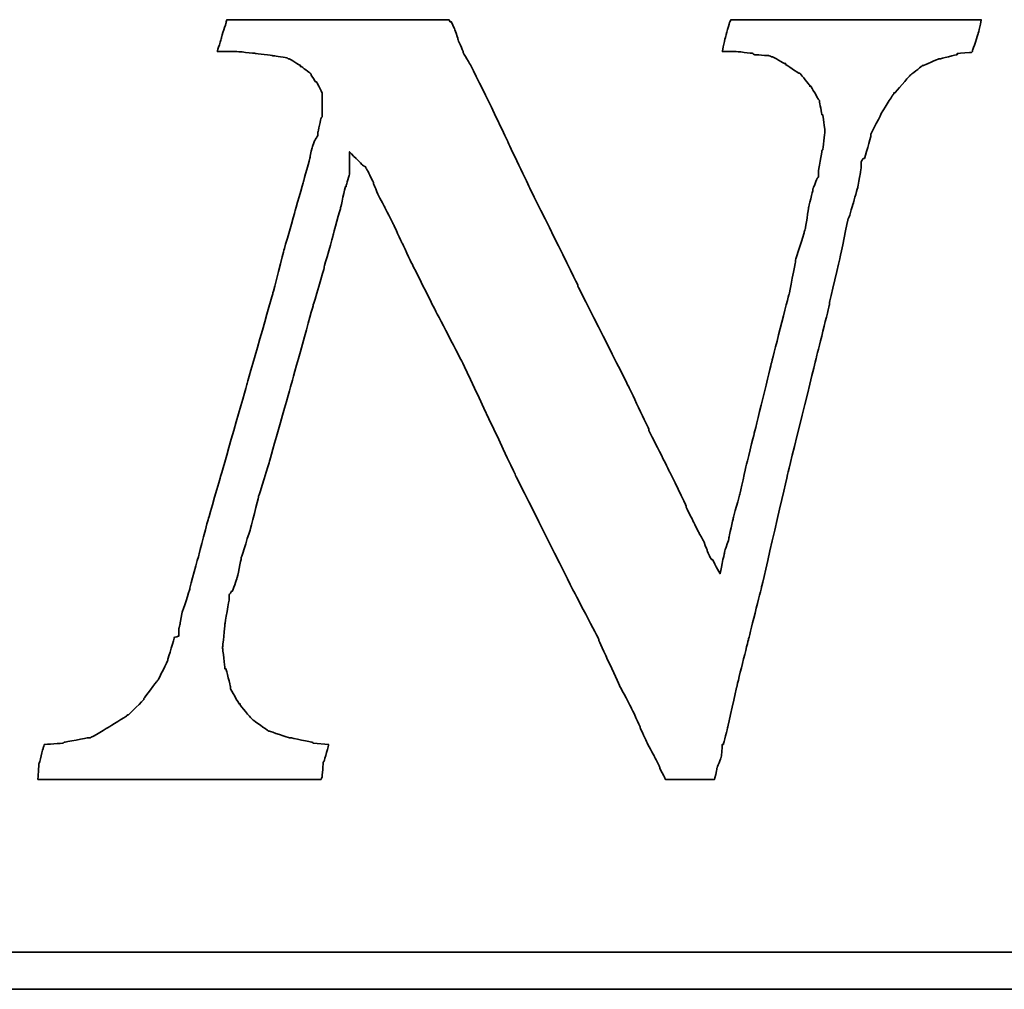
# Model space of a CAD drawing. Header units: millimetres. Extents: x 16 to 337, y 85 to 181.
# Tile 47 of 53: x 270.08 to 272.45, y 116.44 to 118.77. Entities that reach past the tile are written whole.
import ezdxf

# ---------------------------------------------------------------- set-up
doc = ezdxf.new("R2010")
doc.units = ezdxf.units.MM
doc.header["$LTSCALE"] = 0.15
doc.layers.add('DIM', color=4, linetype='CONTINUOUS')
doc.layers.add('layer 1', color=7, linetype='CONTINUOUS')

# ---------------------------------------------------------------- blocks, each defined once
blk = doc.blocks.new('TBI MOTION logo(完整正式版)')
at = {"layer": 'layer 1', "color": 22, "lineweight": 35}
for points, knots in [([(58.92625, -7.91875), (58.92625, -7.91875), (58.58625, -7.89375), (58.58625, -7.89375), (58.58625, -7.89375), (58.58625, -7.89375), (58.56625, -7.87125), (58.56625, -7.87125), (58.56625, -7.87125), (58.56625, -7.87125), (58.08375, -7.77375), (58.08375, -7.77375), (58.08375, -7.77375), (58.08375, -7.77375), (58.06125, -7.77375), (58.06125, -7.77375), (58.06125, -7.77375), (58.06125, -7.77375), (57.62625, -7.63125), (57.62625, -7.63125), (57.62625, -7.63125), (57.62625, -7.63125), (57.60625, -7.63125), (57.60625, -7.63125), (57.60625, -7.63125), (57.60625, -7.63125), (57.58125, -7.60625), (57.58125, -7.60625), (57.58125, -7.60625), (57.58125, -7.60625), (57.26625, -7.38875), (57.26625, -7.38875), (57.26625, -7.38875), (57.26625, -7.38875), (57.24625, -7.36875), (57.24625, -7.36875), (57.24625, -7.36875), (57.24625, -7.36875), (57.22125, -7.34375), (57.22125, -7.34375), (57.22125, -7.34375), (57.22125, -7.34375), (56.98125, -7.05375), (56.98125, -7.05375), (56.98125, -7.05375), (56.98125, -7.05375), (56.98125, -7.02875), (56.98125, -7.02875), (56.98125, -7.02875), (56.98125, -7.02875), (56.95625, -7.02875), (56.95625, -7.02875), (56.95625, -7.02875), (56.95625, -7.02875), (56.76625, -6.69625), (56.76625, -6.69625), (56.76625, -6.69625), (56.76625, -6.69625), (56.76625, -6.67125), (56.76625, -6.67125), (56.76625, -6.67125), (56.76625, -6.67125), (56.76625, -6.64875), (56.76625, -6.64875), (56.76625, -6.64875), (56.76625, -6.64875), (56.67125, -6.26375), (56.67125, -6.26375), (56.67125, -6.26375), (56.67125, -6.26375), (56.64625, -6.26375), (56.64625, -6.26375), (56.64625, -6.26375), (56.64625, -6.26375), (56.64625, -6.23875), (56.64625, -6.23875), (56.64625, -6.23875), (56.64625, -6.23875), (56.59625, -5.80875), (56.59625, -5.80875), (56.59625, -5.80875), (56.59625, -5.80875), (56.59625, -5.78375), (56.59625, -5.78375), (56.59625, -5.78375), (56.59625, -5.78375), (56.64625, -5.30375), (56.64625, -5.30375), (56.64625, -5.30375), (56.64625, -5.30375), (56.64625, -5.27875), (56.64625, -5.27875), (56.64625, -5.27875), (56.64625, -5.27875), (56.74125, -4.72875), (56.74125, -4.72875), (56.74125, -4.72875), (56.74125, -4.72875), (56.74125, -4.67875), (56.74125, -4.67875), (56.74125, -4.67875), (56.74125, -4.67875), (56.74125, -4.63375), (56.74125, -4.63375), (56.74125, -4.63375), (56.74125, -4.63375), (56.79125, -4.55875), (56.79125, -4.55875), (56.79125, -4.55875), (56.79125, -4.55875), (56.81125, -4.55875), (56.81125, -4.55875), (56.81125, -4.55875), (56.81125, -4.55875), (56.91125, -4.27375), (56.91125, -4.27375), (56.91125, -4.27375), (56.91125, -4.27375), (57.00625, -3.83874), (57.00625, -3.83874), (57.00625, -3.83874), (57.00625, -3.83874), (57.00625, -3.81374), (57.00625, -3.81374), (57.00625, -3.81374), (57.00625, -3.81374), (57.19875, -3.21374), (57.19875, -3.21374), (57.19875, -3.21374), (57.19875, -3.21374), (57.38625, -2.49625), (57.38625, -2.49625), (57.38625, -2.49625), (57.38625, -2.49625), (57.38625, -2.47374), (57.38625, -2.47374), (57.38625, -2.47374), (57.38625, -2.47374), (57.62625, -1.70375), (57.62625, -1.70375), (57.62625, -1.70375), (57.62625, -1.70375), (58.10625, 0.00125), (58.10625, 0.00125), (58.10625, 0.00125), (58.10625, 0.00125), (58.58625, 1.72625), (58.58625, 1.72625), (58.58625, 1.72625), (58.58625, 1.72625), (58.82625, 2.54125), (58.82625, 2.54125), (58.82625, 2.54125), (58.82625, 2.54125), (58.82625, 2.56374), (58.82625, 2.56374), (58.82625, 2.56374), (58.82625, 2.56374), (59.02125, 3.26125), (59.02125, 3.26125), (59.02125, 3.26125), (59.02125, 3.26125), (59.18625, 3.86125), (59.18625, 3.86125), (59.18625, 3.86125), (59.18625, 3.86125), (59.28625, 4.31875), (59.28625, 4.31875), (59.28625, 4.31875), (59.28625, 4.31875), (59.30625, 4.31875), (59.30625, 4.31875), (59.30625, 4.31875), (59.30625, 4.31875), (59.30625, 4.34125), (59.30625, 4.34125), (59.30625, 4.34125), (59.30625, 4.34125), (59.38125, 4.60625), (59.38125, 4.60625), (59.38125, 4.60625), (59.38125, 4.60625), (59.38125, 4.65125), (59.38125, 4.65125), (59.38125, 4.65125), (59.38125, 4.65125), (59.38125, 5.08625), (59.38125, 5.08625), (59.38125, 5.08625), (59.38125, 5.08625), (59.66625, 4.79624), (59.66625, 4.79624), (59.66625, 4.79624), (59.66625, 4.79624), (59.74125, 4.75124), (59.74125, 4.75124), (59.74125, 4.75124), (59.74125, 4.75124), (59.74125, 4.72624), (59.74125, 4.72624), (59.74125, 4.72624), (59.74125, 4.72624), (59.76125, 4.70124), (59.76125, 4.70124), (59.76125, 4.70124), (59.76125, 4.70124), (59.81125, 4.60625), (59.81125, 4.60625), (59.81125, 4.60625), (59.81125, 4.60625), (59.90625, 4.41125), (59.90625, 4.41125), (59.90625, 4.41125), (59.90625, 4.41125), (59.90625, 4.39125), (59.90625, 4.39125), (59.90625, 4.39125), (59.90625, 4.39125), (60.00375, 4.15124), (60.00375, 4.15124), (60.00375, 4.15124), (60.00375, 4.15124), (60.14625, 3.88374), (60.14625, 3.88374), (60.14625, 3.88374), (60.14625, 3.88374), (60.34125, 3.50124), (60.34125, 3.50124), (60.34125, 3.50124), (60.34125, 3.50124), (60.53125, 3.09125), (60.53125, 3.09125), (60.53125, 3.09125), (60.53125, 3.09125), (60.74625, 2.63625), (60.74625, 2.63625), (60.74625, 2.63625), (60.74625, 2.63625), (61.25125, 1.63124), (61.25125, 1.63124), (61.25125, 1.63124), (61.25125, 1.63124), (61.85125, 0.47625), (61.85125, 0.47625), (61.85125, 0.47625), (61.85125, 0.47625), (63.02625, -2.01874), (63.02625, -2.01874), (63.02625, -2.01874), (63.02625, -2.01874), (64.27625, -4.51374), (64.27625, -4.51374), (64.27625, -4.51374), (64.27625, -4.51374), (64.85125, -5.61375), (64.85125, -5.61375), (64.85125, -5.61375), (64.85125, -5.61375), (64.85125, -5.64125), (64.85125, -5.64125), (64.85125, -5.64125), (64.85125, -5.64125), (65.32875, -6.67125), (65.32875, -6.67125), (65.32875, -6.67125), (65.32875, -6.67125), (65.57125, -7.12875), (65.57125, -7.12875), (65.57125, -7.12875), (65.57125, -7.12875), (65.76125, -7.53625), (65.76125, -7.53625), (65.76125, -7.53625), (65.76125, -7.53625), (65.76125, -7.55625), (65.76125, -7.55625), (65.76125, -7.55625), (65.76125, -7.55625), (65.90375, -7.87125), (65.90375, -7.87125), (65.90375, -7.87125), (65.90375, -7.87125), (66.07125, -8.18125), (66.07125, -8.18125), (66.07125, -8.18125), (66.07125, -8.18125), (66.19125, -8.42375), (66.19125, -8.42375), (66.19125, -8.42375), (66.19125, -8.42375), (66.19125, -8.44375), (66.19125, -8.44375), (66.19125, -8.44375), (66.19125, -8.44375), (66.29125, -8.63875), (66.29125, -8.63875), (66.29125, -8.63875), (66.29125, -8.63875), (66.31125, -8.68625), (66.31125, -8.68625), (66.31125, -8.68625), (66.31125, -8.68625), (66.38375, -8.68625), (66.38375, -8.68625), (66.38375, -8.68625), (66.38375, -8.68625), (66.84125, -8.68625), (66.84125, -8.68625), (66.84125, -8.68625), (66.84125, -8.68625), (67.29625, -8.68625), (67.29625, -8.68625), (67.29625, -8.68625), (67.29625, -8.68625), (67.36625, -8.68625), (67.36625, -8.68625), (67.36625, -8.68625), (67.36625, -8.68625), (67.39125, -8.68625), (67.39125, -8.68625), (67.39125, -8.68625), (67.39125, -8.68625), (67.44125, -8.46875), (67.44125, -8.46875), (67.44125, -8.46875), (67.44125, -8.46875), (67.44125, -8.44375), (67.44125, -8.44375), (67.44125, -8.44375), (67.44125, -8.44375), (67.53625, -8.20375), (67.53625, -8.20375), (67.53625, -8.20375), (67.53625, -8.20375), (67.56125, -7.94375), (67.56125, -7.94375), (67.56125, -7.94375), (67.56125, -7.94375), (67.56125, -7.91875), (67.56125, -7.91875), (67.56125, -7.91875), (67.56125, -7.91875), (67.58625, -7.91875), (67.58625, -7.91875), (67.58625, -7.91875), (67.58625, -7.91875), (67.68125, -7.53625), (67.68125, -7.53625), (67.68125, -7.53625), (67.68125, -7.53625), (67.87375, -6.67125), (67.87375, -6.67125), (67.87375, -6.67125), (67.87375, -6.67125), (68.13625, -5.61375), (68.13625, -5.61375), (68.13625, -5.61375), (68.13625, -5.61375), (68.42375, -4.46374), (68.42375, -4.46374), (68.42375, -4.46374), (68.42375, -4.46374), (68.99875, -1.96874), (68.99875, -1.96874), (68.99875, -1.96874), (68.99875, -1.96874), (69.62625, 0.57625), (69.62625, 0.57625), (69.62625, 0.57625), (69.62625, 0.57625), (69.91125, 1.72625), (69.91125, 1.72625), (69.91125, 1.72625), (69.91125, 1.72625), (69.91125, 1.77625), (69.91125, 1.77625), (69.91125, 1.77625), (69.91125, 1.77625), (70.15125, 2.78124), (70.15125, 2.78124), (70.15125, 2.78124), (70.15125, 2.78124), (70.32125, 3.62125), (70.32125, 3.62125), (70.32125, 3.62125), (70.32125, 3.62125), (70.34125, 3.64625), (70.34125, 3.64625), (70.34125, 3.64625), (70.34125, 3.64625), (70.44125, 3.98125), (70.44125, 3.98125), (70.44125, 3.98125), (70.44125, 3.98125), (70.53625, 4.31875), (70.53625, 4.31875), (70.53625, 4.31875), (70.53625, 4.31875), (70.58125, 4.55875), (70.58125, 4.55875), (70.58125, 4.55875), (70.58125, 4.55875), (70.60625, 4.72624), (70.60625, 4.72624), (70.60625, 4.72624), (70.60625, 4.72624), (70.60625, 4.79624), (70.60625, 4.79624), (70.60625, 4.79624), (70.60625, 4.79624), (70.60625, 4.87125), (70.60625, 4.87125), (70.60625, 4.87125), (70.60625, 4.87125), (70.65625, 4.94125), (70.65625, 4.94125), (70.65625, 4.94125), (70.65625, 4.94125), (70.68125, 4.94125), (70.68125, 4.94125), (70.68125, 4.94125), (70.68125, 4.94125), (70.82125, 5.42125), (70.82125, 5.42125), (70.82125, 5.42125), (70.82125, 5.42125), (70.82125, 5.44625), (70.82125, 5.44625), (70.82125, 5.44625), (70.82125, 5.44625), (70.82125, 5.47125), (70.82125, 5.47125), (70.82125, 5.47125), (70.82125, 5.47125), (71.06125, 5.94625), (71.06125, 5.94625), (71.06125, 5.94625), (71.06125, 5.94625), (71.30125, 6.33124), (71.30125, 6.33124), (71.30125, 6.33124), (71.30125, 6.33124), (71.32625, 6.35625), (71.32625, 6.35625), (71.32625, 6.35625), (71.32625, 6.35625), (71.32625, 6.38124), (71.32625, 6.38124), (71.32625, 6.38124), (71.32625, 6.38124), (71.35125, 6.38124), (71.35125, 6.38124), (71.35125, 6.38124), (71.35125, 6.38124), (71.66125, 6.74125), (71.66125, 6.74125), (71.66125, 6.74125), (71.66125, 6.74125), (71.68625, 6.76625), (71.68625, 6.76625), (71.68625, 6.76625), (71.68625, 6.76625), (71.92625, 6.95624), (71.92625, 6.95624), (71.92625, 6.95624), (71.92625, 6.95624), (71.95125, 6.98125), (71.95125, 6.98125), (71.95125, 6.98125), (71.95125, 6.98125), (71.97625, 6.98125), (71.97625, 6.98125), (71.97625, 6.98125), (71.97625, 6.98125), (72.31125, 7.12624), (72.31125, 7.12624), (72.31125, 7.12624), (72.31125, 7.12624), (72.33375, 7.12624), (72.33375, 7.12624), (72.33375, 7.12624), (72.33375, 7.12624), (72.71625, 7.21875), (72.71625, 7.21875), (72.71625, 7.21875), (72.71625, 7.21875), (72.71625, 7.24624), (72.71625, 7.24624), (72.71625, 7.24624), (72.71625, 7.24624), (72.74125, 7.24624), (72.74125, 7.24624), (72.74125, 7.24624), (72.74125, 7.24624), (73.03124, 7.26624), (73.03124, 7.26624), (73.03124, 7.26624), (73.03124, 7.26624), (73.05375, 7.29125), (73.05375, 7.29125), (73.05375, 7.29125), (73.05375, 7.29125), (73.05375, 7.31625), (73.05375, 7.31625), (73.05375, 7.31625), (73.05375, 7.31625), (73.17625, 7.67625), (73.17625, 7.67625), (73.17625, 7.67625), (73.17625, 7.67625), (73.24625, 7.98625), (73.24625, 7.98625), (73.24625, 7.98625), (73.24625, 7.98625), (73.19625, 7.98625), (73.19625, 7.98625), (73.19625, 7.98625), (73.19625, 7.98625), (72.93625, 7.98625), (72.93625, 7.98625), (72.93625, 7.98625), (72.93625, 7.98625), (72.55125, 7.98625), (72.55125, 7.98625), (72.55125, 7.98625), (72.55125, 7.98625), (72.09625, 7.98625), (72.09625, 7.98625), (72.09625, 7.98625), (72.09625, 7.98625), (71.64125, 7.98625), (71.64125, 7.98625), (71.64125, 7.98625), (71.64125, 7.98625), (70.53625, 7.98625), (70.53625, 7.98625), (70.53625, 7.98625), (70.53625, 7.98625), (69.47875, 7.98625), (69.47875, 7.98625), (69.47875, 7.98625), (69.47875, 7.98625), (68.95125, 7.98625), (68.95125, 7.98625), (68.95125, 7.98625), (68.95125, 7.98625), (68.52125, 7.98625), (68.52125, 7.98625), (68.52125, 7.98625), (68.52125, 7.98625), (68.13625, 7.98625), (68.13625, 7.98625), (68.13625, 7.98625), (68.13625, 7.98625), (67.87375, 7.98625), (67.87375, 7.98625), (67.87375, 7.98625), (67.87375, 7.98625), (67.75125, 7.98625), (67.75125, 7.98625), (67.75125, 7.98625), (67.75125, 7.98625), (67.72625, 7.94125), (67.72625, 7.94125), (67.72625, 7.94125), (67.72625, 7.94125), (67.63125, 7.60625), (67.63125, 7.60625), (67.63125, 7.60625), (67.63125, 7.60625), (67.56125, 7.29125), (67.56125, 7.29125), (67.56125, 7.29125), (67.56125, 7.29125), (67.72625, 7.29125), (67.72625, 7.29125), (67.72625, 7.29125), (67.72625, 7.29125), (67.82625, 7.29125), (67.82625, 7.29125), (67.82625, 7.29125), (67.82625, 7.29125), (67.84625, 7.29125), (67.84625, 7.29125), (67.84625, 7.29125), (67.84625, 7.29125), (68.23125, 7.24624), (68.23125, 7.24624), (68.23125, 7.24624), (68.23125, 7.24624), (68.25875, 7.21875), (68.25875, 7.21875), (68.25875, 7.21875), (68.25875, 7.21875), (68.59125, 7.19624), (68.59125, 7.19624), (68.59125, 7.19624), (68.59125, 7.19624), (68.64125, 7.17125), (68.64125, 7.17125), (68.64125, 7.17125), (68.64125, 7.17125), (68.66625, 7.17125), (68.66625, 7.17125), (68.66625, 7.17125), (68.66625, 7.17125), (68.92625, 7.02624), (68.92625, 7.02624), (68.92625, 7.02624), (68.92625, 7.02624), (68.95125, 7.02624), (68.95125, 7.02624), (68.95125, 7.02624), (68.95125, 7.02624), (68.95125, 7.00624), (68.95125, 7.00624), (68.95125, 7.00624), (68.95125, 7.00624), (69.23875, 6.81125), (69.23875, 6.81125), (69.23875, 6.81125), (69.23875, 6.81125), (69.26625, 6.81125), (69.26625, 6.81125), (69.26625, 6.81125), (69.26625, 6.81125), (69.28625, 6.78625), (69.28625, 6.78625), (69.28625, 6.78625), (69.28625, 6.78625), (69.47875, 6.54875), (69.47875, 6.54875), (69.47875, 6.54875), (69.47875, 6.54875), (69.47875, 6.52375), (69.47875, 6.52375), (69.47875, 6.52375), (69.47875, 6.52375), (69.50625, 6.52375), (69.50625, 6.52375), (69.50625, 6.52375), (69.50625, 6.52375), (69.67125, 6.23625), (69.67125, 6.23625), (69.67125, 6.23625), (69.67125, 6.23625), (69.69375, 6.21125), (69.69375, 6.21125), (69.69375, 6.21125), (69.69375, 6.21125), (69.69375, 6.18625), (69.69375, 6.18625), (69.69375, 6.18625), (69.69375, 6.18625), (69.74625, 5.89875), (69.74625, 5.89875), (69.74625, 5.89875), (69.74625, 5.89875), (69.76625, 5.89875), (69.76625, 5.89875), (69.76625, 5.89875), (69.76625, 5.89875), (69.81375, 5.56625), (69.81375, 5.56625), (69.81375, 5.56625), (69.81375, 5.56625), (69.81375, 5.54125), (69.81375, 5.54125), (69.81375, 5.54125), (69.81375, 5.54125), (69.81375, 5.51625), (69.81375, 5.51625), (69.81375, 5.51625), (69.81375, 5.51625), (69.76625, 5.13125), (69.76625, 5.13125), (69.76625, 5.13125), (69.76625, 5.13125), (69.74625, 5.10874), (69.74625, 5.10874), (69.74625, 5.10874), (69.74625, 5.10874), (69.67125, 4.65125), (69.67125, 4.65125), (69.67125, 4.65125), (69.67125, 4.65125), (69.67125, 4.55875), (69.67125, 4.55875), (69.67125, 4.55875), (69.67125, 4.55875), (69.67125, 4.53125), (69.67125, 4.53125), (69.67125, 4.53125), (69.67125, 4.53125), (69.64625, 4.50874), (69.64625, 4.50874), (69.64625, 4.50874), (69.64625, 4.50874), (69.55125, 4.27125), (69.55125, 4.27125), (69.55125, 4.27125), (69.55125, 4.27125), (69.55125, 4.24625), (69.55125, 4.24625), (69.55125, 4.24625), (69.55125, 4.24625), (69.45375, 3.86125), (69.45375, 3.86125), (69.45375, 3.86125), (69.45375, 3.86125), (69.38625, 3.40624), (69.38625, 3.40624), (69.38625, 3.40624), (69.38625, 3.40624), (69.35875, 3.33125), (69.35875, 3.33125), (69.35875, 3.33125), (69.35875, 3.33125), (69.35875, 3.30875), (69.35875, 3.30875), (69.35875, 3.30875), (69.35875, 3.30875), (69.16625, 2.71125), (69.16625, 2.71125), (69.16625, 2.71125), (69.16625, 2.71125), (69.16625, 2.66375), (69.16625, 2.66375), (69.16625, 2.66375), (69.16625, 2.66375), (69.02625, 1.96374), (69.02625, 1.96374), (69.02625, 1.96374), (69.02625, 1.96374), (68.64125, 0.45624), (68.64125, 0.45624), (68.64125, 0.45624), (68.64125, 0.45624), (68.25875, -1.10625), (68.25875, -1.10625), (68.25875, -1.10625), (68.25875, -1.10625), (68.08625, -1.80125), (68.08625, -1.80125), (68.08625, -1.80125), (68.08625, -1.80125), (67.94625, -2.42625), (67.94625, -2.42625), (67.94625, -2.42625), (67.94625, -2.42625), (67.80125, -2.95375), (67.80125, -2.95375), (67.80125, -2.95375), (67.80125, -2.95375), (67.70625, -3.38375), (67.70625, -3.38375), (67.70625, -3.38375), (67.70625, -3.38375), (67.70625, -3.40875), (67.70625, -3.40875), (67.70625, -3.40875), (67.70625, -3.40875), (67.63125, -3.62375), (67.63125, -3.62375), (67.63125, -3.62375), (67.63125, -3.62375), (67.60625, -3.72125), (67.60625, -3.72125), (67.60625, -3.72125), (67.60625, -3.72125), (67.51125, -4.17375), (67.51125, -4.17375), (67.51125, -4.17375), (67.51125, -4.17375), (67.34625, -3.86374), (67.34625, -3.86374), (67.34625, -3.86374), (67.34625, -3.86374), (67.32125, -3.86374), (67.32125, -3.86374), (67.32125, -3.86374), (67.32125, -3.86374), (67.27125, -3.76874), (67.27125, -3.76874), (67.27125, -3.76874), (67.27125, -3.76874), (67.22625, -3.67374), (67.22625, -3.67374), (67.22625, -3.67374), (67.22625, -3.67374), (67.22625, -3.64875), (67.22625, -3.64875), (67.22625, -3.64875), (67.22625, -3.64875), (67.15125, -3.45375), (67.15125, -3.45375), (67.15125, -3.45375), (67.15125, -3.45375), (67.05625, -3.28875), (67.05625, -3.28875), (67.05625, -3.28875), (67.05625, -3.28875), (66.91125, -3.00125), (66.91125, -3.00125), (66.91125, -3.00125), (66.91125, -3.00125), (66.77125, -2.71375), (66.77125, -2.71375), (66.77125, -2.71375), (66.77125, -2.71375), (66.77125, -2.68875), (66.77125, -2.68875), (66.77125, -2.68875), (66.77125, -2.68875), (66.41125, -1.94374), (66.41125, -1.94374), (66.41125, -1.94374), (66.41125, -1.94374), (65.95125, -1.03375), (65.95125, -1.03375), (65.95125, -1.03375), (65.95125, -1.03375), (65.95125, -1.00875), (65.95125, -1.00875), (65.95125, -1.00875), (65.95125, -1.00875), (65.49625, -0.04874), (65.49625, -0.04874), (65.49625, -0.04874), (65.49625, -0.04874), (64.39375, 2.13624), (64.39375, 2.13624), (64.39375, 2.13624), (64.39375, 2.13624), (64.39375, 2.15624), (64.39375, 2.15624), (64.39375, 2.15624), (64.39375, 2.15624), (63.33625, 4.29125), (63.33625, 4.29125), (63.33625, 4.29125), (63.33625, 4.29125), (62.85625, 5.30125), (62.85625, 5.30125), (62.85625, 5.30125), (62.85625, 5.30125), (62.42625, 6.21125), (62.42625, 6.21125), (62.42625, 6.21125), (62.42625, 6.21125), (62.04125, 6.98125), (62.04125, 6.98125), (62.04125, 6.98125), (62.04125, 6.98125), (61.87375, 7.26624), (61.87375, 7.26624), (61.87375, 7.26624), (61.87375, 7.26624), (61.87375, 7.29125), (61.87375, 7.29125), (61.87375, 7.29125), (61.87375, 7.29125), (61.75625, 7.55625), (61.75625, 7.55625), (61.75625, 7.55625), (61.75625, 7.55625), (61.75625, 7.58124), (61.75625, 7.58124), (61.75625, 7.58124), (61.75625, 7.58124), (61.68375, 7.79375), (61.68375, 7.79375), (61.68375, 7.79375), (61.68375, 7.79375), (61.61125, 7.94125), (61.61125, 7.94125), (61.61125, 7.94125), (61.61125, 7.94125), (61.58625, 7.94125), (61.58625, 7.94125), (61.58625, 7.94125), (61.58625, 7.94125), (61.56375, 7.98625), (61.56375, 7.98625), (61.56375, 7.98625), (61.56375, 7.98625), (61.41875, 7.98625), (61.41875, 7.98625), (61.41875, 7.98625), (61.41875, 7.98625), (61.18125, 7.98625), (61.18125, 7.98625), (61.18125, 7.98625), (61.18125, 7.98625), (60.84125, 7.98625), (60.84125, 7.98625), (60.84125, 7.98625), (60.84125, 7.98625), (60.02625, 7.98625), (60.02625, 7.98625), (60.02625, 7.98625), (60.02625, 7.98625), (59.11625, 7.98625), (59.11625, 7.98625), (59.11625, 7.98625), (59.11625, 7.98625), (58.15625, 7.98625), (58.15625, 7.98625), (58.15625, 7.98625), (58.15625, 7.98625), (57.34125, 7.98625), (57.34125, 7.98625), (57.34125, 7.98625), (57.34125, 7.98625), (57.00625, 7.98625), (57.00625, 7.98625), (57.00625, 7.98625), (57.00625, 7.98625), (56.76625, 7.98625), (56.76625, 7.98625), (56.76625, 7.98625), (56.76625, 7.98625), (56.69125, 7.98625), (56.69125, 7.98625), (56.69125, 7.98625), (56.69125, 7.98625), (56.67125, 7.94125), (56.67125, 7.94125), (56.67125, 7.94125), (56.67125, 7.94125), (56.67125, 7.91625), (56.67125, 7.91625), (56.67125, 7.91625), (56.67125, 7.91625), (56.57125, 7.60625), (56.57125, 7.60625), (56.57125, 7.60625), (56.57125, 7.60625), (56.57125, 7.58124), (56.57125, 7.58124), (56.57125, 7.58124), (56.57125, 7.58124), (56.47625, 7.29125), (56.47625, 7.29125), (56.47625, 7.29125), (56.47625, 7.29125), (56.57125, 7.29125), (56.57125, 7.29125), (56.57125, 7.29125), (56.57125, 7.29125), (56.76625, 7.29125), (56.76625, 7.29125), (56.76625, 7.29125), (56.76625, 7.29125), (56.86125, 7.29125), (56.86125, 7.29125), (56.86125, 7.29125), (56.86125, 7.29125), (56.88625, 7.29125), (56.88625, 7.29125), (56.88625, 7.29125), (56.88625, 7.29125), (57.31625, 7.24624), (57.31625, 7.24624), (57.31625, 7.24624), (57.31625, 7.24624), (57.70125, 7.19624), (57.70125, 7.19624), (57.70125, 7.19624), (57.70125, 7.19624), (57.72625, 7.19624), (57.72625, 7.19624), (57.72625, 7.19624), (57.72625, 7.19624), (58.01125, 7.14624), (58.01125, 7.14624), (58.01125, 7.14624), (58.01125, 7.14624), (58.03625, 7.12624), (58.03625, 7.12624), (58.03625, 7.12624), (58.03625, 7.12624), (58.06125, 7.12624), (58.06125, 7.12624), (58.06125, 7.12624), (58.06125, 7.12624), (58.30125, 6.98125), (58.30125, 6.98125), (58.30125, 6.98125), (58.30125, 6.98125), (58.30125, 6.95624), (58.30125, 6.95624), (58.30125, 6.95624), (58.30125, 6.95624), (58.32375, 6.95624), (58.32375, 6.95624), (58.32375, 6.95624), (58.32375, 6.95624), (58.51625, 6.81125), (58.51625, 6.81125), (58.51625, 6.81125), (58.51625, 6.81125), (58.54125, 6.78625), (58.54125, 6.78625), (58.54125, 6.78625), (58.54125, 6.78625), (58.54125, 6.76625), (58.54125, 6.76625), (58.54125, 6.76625), (58.54125, 6.76625), (58.63625, 6.62124), (58.63625, 6.62124), (58.63625, 6.62124), (58.63625, 6.62124), (58.65875, 6.62124), (58.65875, 6.62124), (58.65875, 6.62124), (58.65875, 6.62124), (58.75625, 6.42625), (58.75625, 6.42625), (58.75625, 6.42625), (58.75625, 6.42625), (58.77875, 6.38124), (58.77875, 6.38124), (58.77875, 6.38124), (58.77875, 6.38124), (58.77875, 6.33124), (58.77875, 6.33124), (58.77875, 6.33124), (58.77875, 6.33124), (58.77875, 6.09125), (58.77875, 6.09125), (58.77875, 6.09125), (58.77875, 6.09125), (58.77875, 5.85125), (58.77875, 5.85125), (58.77875, 5.85125), (58.77875, 5.85125), (58.75625, 5.82625), (58.75625, 5.82625), (58.75625, 5.82625), (58.75625, 5.82625), (58.68625, 5.51625), (58.68625, 5.51625), (58.68625, 5.51625), (58.68625, 5.51625), (58.68625, 5.47125), (58.68625, 5.47125), (58.68625, 5.47125), (58.68625, 5.47125), (58.68625, 5.44625), (58.68625, 5.44625), (58.68625, 5.44625), (58.68625, 5.44625), (58.65875, 5.39625), (58.65875, 5.39625), (58.65875, 5.39625), (58.65875, 5.39625), (58.61125, 5.32624), (58.61125, 5.32624), (58.61125, 5.32624), (58.61125, 5.32624), (58.56625, 5.20375), (58.56625, 5.20375), (58.56625, 5.20375), (58.56625, 5.20375), (58.51625, 4.99125), (58.51625, 4.99125), (58.51625, 4.99125), (58.51625, 4.99125), (58.51625, 4.96625), (58.51625, 4.96625), (58.51625, 4.96625), (58.51625, 4.96625), (58.37125, 4.43625), (58.37125, 4.43625), (58.37125, 4.43625), (58.37125, 4.43625), (58.18125, 3.76625), (58.18125, 3.76625), (58.18125, 3.76625), (58.18125, 3.76625), (57.94125, 2.92624), (57.94125, 2.92624), (57.94125, 2.92624), (57.94125, 2.92624), (57.70125, 1.98874), (57.70125, 1.98874), (57.70125, 1.98874), (57.70125, 1.98874), (57.12625, -0.02374), (57.12625, -0.02374), (57.12625, -0.02374), (57.12625, -0.02374), (56.55125, -2.03875), (56.55125, -2.03875), (56.55125, -2.03875), (56.55125, -2.03875), (56.28625, -2.95375), (56.28625, -2.95375), (56.28625, -2.95375), (56.28625, -2.95375), (56.07125, -3.76874), (56.07125, -3.76874), (56.07125, -3.76874), (56.07125, -3.76874), (55.87625, -4.48874), (55.87625, -4.48874), (55.87625, -4.48874), (55.87625, -4.48874), (55.87625, -4.51374), (55.87625, -4.51374), (55.87625, -4.51374), (55.87625, -4.51374), (55.71125, -5.01625), (55.71125, -5.01625), (55.71125, -5.01625), (55.71125, -5.01625), (55.66125, -5.25375), (55.66125, -5.25375), (55.66125, -5.25375), (55.66125, -5.25375), (55.66125, -5.27875), (55.66125, -5.27875), (55.66125, -5.27875), (55.66125, -5.27875), (55.63625, -5.37375), (55.63625, -5.37375), (55.63625, -5.37375), (55.63625, -5.37375), (55.63625, -5.42375), (55.63625, -5.42375), (55.63625, -5.42375), (55.63625, -5.42375), (55.63625, -5.54125), (55.63625, -5.54125), (55.63625, -5.54125), (55.63625, -5.54125), (55.54125, -5.56875), (55.54125, -5.56875), (55.54125, -5.56875), (55.54125, -5.56875), (55.39625, -6.04875), (55.39625, -6.04875), (55.39625, -6.04875), (55.39625, -6.04875), (55.39625, -6.06875), (55.39625, -6.06875), (55.39625, -6.06875), (55.39625, -6.06875), (55.18125, -6.50375), (55.18125, -6.50375), (55.18125, -6.50375), (55.18125, -6.50375), (55.15625, -6.52875), (55.15625, -6.52875), (55.15625, -6.52875), (55.15625, -6.52875), (54.86875, -6.91125), (54.86875, -6.91125), (54.86875, -6.91125), (54.86875, -6.91125), (54.86875, -6.93375), (54.86875, -6.93375), (54.86875, -6.93375), (54.86875, -6.93375), (54.53125, -7.26875), (54.53125, -7.26875), (54.53125, -7.26875), (54.53125, -7.26875), (54.51125, -7.26875), (54.51125, -7.26875), (54.51125, -7.26875), (54.51125, -7.26875), (54.48625, -7.29625), (54.48625, -7.29625), (54.48625, -7.29625), (54.48625, -7.29625), (54.10375, -7.53625), (54.10375, -7.53625), (54.10375, -7.53625), (54.10375, -7.53625), (53.69625, -7.77375), (53.69625, -7.77375), (53.69625, -7.77375), (53.69625, -7.77375), (53.67125, -7.77375), (53.67125, -7.77375), (53.67125, -7.77375), (53.67125, -7.77375), (53.64625, -7.77375), (53.64625, -7.77375), (53.64625, -7.77375), (53.64625, -7.77375), (53.11625, -7.87125), (53.11625, -7.87125), (53.11625, -7.87125), (53.11625, -7.87125), (53.09625, -7.89375), (53.09625, -7.89375), (53.09625, -7.89375), (53.09625, -7.89375), (52.68625, -7.91875), (52.68625, -7.91875), (52.68625, -7.91875), (52.68625, -7.91875), (52.66125, -7.99125), (52.66125, -7.99125), (52.66125, -7.99125), (52.66125, -7.99125), (52.56625, -8.34875), (52.56625, -8.34875), (52.56625, -8.34875), (52.56625, -8.34875), (52.54125, -8.68625), (52.54125, -8.68625), (52.54125, -8.68625), (52.54125, -8.68625), (52.58875, -8.68625), (52.58875, -8.68625), (52.58875, -8.68625), (52.58875, -8.68625), (52.87625, -8.68625), (52.87625, -8.68625), (52.87625, -8.68625), (52.87625, -8.68625), (53.33625, -8.68625), (53.33625, -8.68625), (53.33625, -8.68625), (53.33625, -8.68625), (53.79125, -8.68625), (53.79125, -8.68625), (53.79125, -8.68625), (53.79125, -8.68625), (54.36625, -8.68625), (54.36625, -8.68625), (54.36625, -8.68625), (54.36625, -8.68625), (55.59125, -8.68625), (55.59125, -8.68625), (55.59125, -8.68625), (55.59125, -8.68625), (56.76625, -8.68625), (56.76625, -8.68625), (56.76625, -8.68625), (56.76625, -8.68625), (57.34125, -8.68625), (57.34125, -8.68625), (57.34125, -8.68625), (57.34125, -8.68625), (57.82125, -8.68625), (57.82125, -8.68625), (57.82125, -8.68625), (57.82125, -8.68625), (58.25125, -8.68625), (58.25125, -8.68625), (58.25125, -8.68625), (58.25125, -8.68625), (58.58625, -8.68625), (58.58625, -8.68625), (58.58625, -8.68625), (58.58625, -8.68625), (58.75625, -8.68625), (58.75625, -8.68625), (58.75625, -8.68625), (58.75625, -8.68625), (58.77875, -8.63875), (58.77875, -8.63875), (58.77875, -8.63875), (58.77875, -8.63875), (58.80625, -8.30375), (58.80625, -8.30375), (58.80625, -8.30375), (58.80625, -8.30375), (58.82625, -8.27875), (58.82625, -8.27875), (58.82625, -8.27875), (58.82625, -8.27875), (58.92625, -7.91875), (58.92625, -7.91875)], [0, 0, 0, 0, 0.003125, 0.003125, 0.003125, 0.00312501, 0.00625, 0.00625, 0.00625, 0.00625001, 0.009375, 0.009375, 0.009375, 0.00937501, 0.0125, 0.0125, 0.0125, 0.01250001, 0.015625, 0.015625, 0.015625, 0.01562501, 0.01875, 0.01875, 0.01875, 0.01875001, 0.021875, 0.021875, 0.021875, 0.02187501, 0.025, 0.025, 0.025, 0.02500001, 0.028125, 0.028125, 0.028125, 0.02812501, 0.03125, 0.03125, 0.03125, 0.03125001, 0.034375, 0.034375, 0.034375, 0.03437501, 0.0375, 0.0375, 0.0375, 0.03750001, 0.040625, 0.040625, 0.040625, 0.04062501, 0.04375, 0.04375, 0.04375, 0.04375001, 0.046875, 0.046875, 0.046875, 0.04687501, 0.05, 0.05, 0.05, 0.05000001, 0.053125, 0.053125, 0.053125, 0.05312501, 0.05625, 0.05625, 0.05625, 0.05625001, 0.059375, 0.059375, 0.059375, 0.05937501, 0.0625, 0.0625, 0.0625, 0.06250001, 0.065625, 0.065625, 0.065625, 0.06562501, 0.06875, 0.06875, 0.06875, 0.06875001, 0.071875, 0.071875, 0.071875, 0.07187501, 0.075, 0.075, 0.075, 0.07500001, 0.078125, 0.078125, 0.078125, 0.07812501, 0.08125, 0.08125, 0.08125, 0.08125001, 0.084375, 0.084375, 0.084375, 0.08437501, 0.0875, 0.0875, 0.0875, 0.08750001, 0.090625, 0.090625, 0.090625, 0.09062501, 0.09375, 0.09375, 0.09375, 0.09375001, 0.096875, 0.096875, 0.096875, 0.09687501, 0.1, 0.1, 0.1, 0.10000001, 0.103125, 0.103125, 0.103125, 0.10312501, 0.10625, 0.10625, 0.10625, 0.10625001, 0.109375, 0.109375, 0.109375, 0.10937501, 0.1125, 0.1125, 0.1125, 0.11250001, 0.115625, 0.115625, 0.115625, 0.11562501, 0.11875, 0.11875, 0.11875, 0.11875001, 0.121875, 0.121875, 0.121875, 0.12187501, 0.125, 0.125, 0.125, 0.12500001, 0.128125, 0.128125, 0.128125, 0.12812501, 0.13125, 0.13125, 0.13125, 0.13125001, 0.134375, 0.134375, 0.134375, 0.13437501, 0.1375, 0.1375, 0.1375, 0.13750001, 0.140625, 0.140625, 0.140625, 0.14062501, 0.14375, 0.14375, 0.14375, 0.14375001, 0.146875, 0.146875, 0.146875, 0.14687501, 0.15, 0.15, 0.15, 0.15000001, 0.153125, 0.153125, 0.153125, 0.15312501, 0.15625, 0.15625, 0.15625, 0.15625001, 0.159375, 0.159375, 0.159375, 0.15937501, 0.1625, 0.1625, 0.1625, 0.16250001, 0.165625, 0.165625, 0.165625, 0.16562501, 0.16875, 0.16875, 0.16875, 0.16875001, 0.171875, 0.171875, 0.171875, 0.17187501, 0.175, 0.175, 0.175, 0.17500001, 0.178125, 0.178125, 0.178125, 0.17812501, 0.18125, 0.18125, 0.18125, 0.18125001, 0.184375, 0.184375, 0.184375, 0.18437501, 0.1875, 0.1875, 0.1875, 0.18750001, 0.190625, 0.190625, 0.190625, 0.19062501, 0.19375, 0.19375, 0.19375, 0.19375001, 0.196875, 0.196875, 0.196875, 0.19687501, 0.2, 0.2, 0.2, 0.20000001, 0.203125, 0.203125, 0.203125, 0.20312501, 0.20625, 0.20625, 0.20625, 0.20625001, 0.209375, 0.209375, 0.209375, 0.20937501, 0.2125, 0.2125, 0.2125, 0.21250001, 0.215625, 0.215625, 0.215625, 0.21562501, 0.21875, 0.21875, 0.21875, 0.21875001, 0.221875, 0.221875, 0.221875, 0.22187501, 0.225, 0.225, 0.225, 0.22500001, 0.228125, 0.228125, 0.228125, 0.22812501, 0.23125, 0.23125, 0.23125, 0.23125001, 0.234375, 0.234375, 0.234375, 0.23437501, 0.2375, 0.2375, 0.2375, 0.23750001, 0.240625, 0.240625, 0.240625, 0.24062501, 0.24375, 0.24375, 0.24375, 0.24375001, 0.246875, 0.246875, 0.246875, 0.24687501, 0.25, 0.25, 0.25, 0.25000001, 0.253125, 0.253125, 0.253125, 0.25312501, 0.25625, 0.25625, 0.25625, 0.25625001, 0.259375, 0.259375, 0.259375, 0.25937501, 0.2625, 0.2625, 0.2625, 0.26250001, 0.265625, 0.265625, 0.265625, 0.26562501, 0.26875, 0.26875, 0.26875, 0.26875001, 0.271875, 0.271875, 0.271875, 0.27187501, 0.275, 0.275, 0.275, 0.27500001, 0.278125, 0.278125, 0.278125, 0.27812501, 0.28125, 0.28125, 0.28125, 0.28125001, 0.284375, 0.284375, 0.284375, 0.28437501, 0.2875, 0.2875, 0.2875, 0.28750001, 0.290625, 0.290625, 0.290625, 0.29062501, 0.29375, 0.29375, 0.29375, 0.29375001, 0.296875, 0.296875, 0.296875, 0.29687501, 0.3, 0.3, 0.3, 0.30000001, 0.303125, 0.303125, 0.303125, 0.30312501, 0.30625, 0.30625, 0.30625, 0.30625001, 0.309375, 0.309375, 0.309375, 0.30937501, 0.3125, 0.3125, 0.3125, 0.31250001, 0.315625, 0.315625, 0.315625, 0.31562501, 0.31875, 0.31875, 0.31875, 0.31875001, 0.321875, 0.321875, 0.321875, 0.32187501, 0.325, 0.325, 0.325, 0.32500001, 0.328125, 0.328125, 0.328125, 0.32812501, 0.33125, 0.33125, 0.33125, 0.33125001, 0.334375, 0.334375, 0.334375, 0.33437501, 0.3375, 0.3375, 0.3375, 0.33750001, 0.340625, 0.340625, 0.340625, 0.34062501, 0.34375, 0.34375, 0.34375, 0.34375001, 0.346875, 0.346875, 0.346875, 0.34687501, 0.35, 0.35, 0.35, 0.35000001, 0.353125, 0.353125, 0.353125, 0.35312501, 0.35625, 0.35625, 0.35625, 0.35625001, 0.359375, 0.359375, 0.359375, 0.35937501, 0.3625, 0.3625, 0.3625, 0.36250001, 0.365625, 0.365625, 0.365625, 0.36562501, 0.36875, 0.36875, 0.36875, 0.36875001, 0.371875, 0.371875, 0.371875, 0.37187501, 0.375, 0.375, 0.375, 0.37500001, 0.378125, 0.378125, 0.378125, 0.37812501, 0.38125, 0.38125, 0.38125, 0.38125001, 0.384375, 0.384375, 0.384375, 0.38437501, 0.3875, 0.3875, 0.3875, 0.38750001, 0.390625, 0.390625, 0.390625, 0.39062501, 0.39375, 0.39375, 0.39375, 0.39375001, 0.396875, 0.396875, 0.396875, 0.39687501, 0.4, 0.4, 0.4, 0.40000001, 0.403125, 0.403125, 0.403125, 0.40312501, 0.40625, 0.40625, 0.40625, 0.40625001, 0.409375, 0.409375, 0.409375, 0.40937501, 0.4125, 0.4125, 0.4125, 0.41250001, 0.415625, 0.415625, 0.415625, 0.41562501, 0.41875, 0.41875, 0.41875, 0.41875001, 0.421875, 0.421875, 0.421875, 0.42187501, 0.425, 0.425, 0.425, 0.42500001, 0.428125, 0.428125, 0.428125, 0.42812501, 0.43125, 0.43125, 0.43125, 0.43125001, 0.434375, 0.434375, 0.434375, 0.43437501, 0.4375, 0.4375, 0.4375, 0.43750001, 0.440625, 0.440625, 0.440625, 0.44062501, 0.44375, 0.44375, 0.44375, 0.44375001, 0.446875, 0.446875, 0.446875, 0.44687501, 0.45, 0.45, 0.45, 0.45000001, 0.453125, 0.453125, 0.453125, 0.45312501, 0.45625, 0.45625, 0.45625, 0.45625001, 0.459375, 0.459375, 0.459375, 0.45937501, 0.4625, 0.4625, 0.4625, 0.46250001, 0.465625, 0.465625, 0.465625, 0.46562501, 0.46875, 0.46875, 0.46875, 0.46875001, 0.471875, 0.471875, 0.471875, 0.47187501, 0.475, 0.475, 0.475, 0.47500001, 0.478125, 0.478125, 0.478125, 0.47812501, 0.48125, 0.48125, 0.48125, 0.48125001, 0.484375, 0.484375, 0.484375, 0.48437501, 0.4875, 0.4875, 0.4875, 0.48750001, 0.490625, 0.490625, 0.490625, 0.49062501, 0.49375, 0.49375, 0.49375, 0.49375001, 0.496875, 0.496875, 0.496875, 0.49687501, 0.5, 0.5, 0.5, 0.50000001, 0.503125, 0.503125, 0.503125, 0.50312501, 0.50625, 0.50625, 0.50625, 0.50625001, 0.509375, 0.509375, 0.509375, 0.50937501, 0.5125, 0.5125, 0.5125, 0.51250001, 0.515625, 0.515625, 0.515625, 0.51562501, 0.51875, 0.51875, 0.51875, 0.51875001, 0.521875, 0.521875, 0.521875, 0.52187501, 0.525, 0.525, 0.525, 0.52500001, 0.528125, 0.528125, 0.528125, 0.52812501, 0.53125, 0.53125, 0.53125, 0.53125001, 0.534375, 0.534375, 0.534375, 0.53437501, 0.5375, 0.5375, 0.5375, 0.53750001, 0.540625, 0.540625, 0.540625, 0.54062501, 0.54375, 0.54375, 0.54375, 0.54375001, 0.546875, 0.546875, 0.546875, 0.54687501, 0.55, 0.55, 0.55, 0.55000001, 0.553125, 0.553125, 0.553125, 0.55312501, 0.55625, 0.55625, 0.55625, 0.55625001, 0.559375, 0.559375, 0.559375, 0.55937501, 0.5625, 0.5625, 0.5625, 0.56250001, 0.565625, 0.565625, 0.565625, 0.56562501, 0.56875, 0.56875, 0.56875, 0.56875001, 0.571875, 0.571875, 0.571875, 0.57187501, 0.575, 0.575, 0.575, 0.57500001, 0.578125, 0.578125, 0.578125, 0.57812501, 0.58125, 0.58125, 0.58125, 0.58125001, 0.584375, 0.584375, 0.584375, 0.58437501, 0.5875, 0.5875, 0.5875, 0.58750001, 0.590625, 0.590625, 0.590625, 0.59062501, 0.59375, 0.59375, 0.59375, 0.59375001, 0.596875, 0.596875, 0.596875, 0.59687501, 0.6, 0.6, 0.6, 0.60000001, 0.603125, 0.603125, 0.603125, 0.60312501, 0.60625, 0.60625, 0.60625, 0.60625001, 0.609375, 0.609375, 0.609375, 0.60937501, 0.6125, 0.6125, 0.6125, 0.61250001, 0.615625, 0.615625, 0.615625, 0.61562501, 0.61875, 0.61875, 0.61875, 0.61875001, 0.621875, 0.621875, 0.621875, 0.62187501, 0.625, 0.625, 0.625, 0.62500001, 0.628125, 0.628125, 0.628125, 0.62812501, 0.63125, 0.63125, 0.63125, 0.63125001, 0.634375, 0.634375, 0.634375, 0.63437501, 0.6375, 0.6375, 0.6375, 0.63750001, 0.640625, 0.640625, 0.640625, 0.64062501, 0.64375, 0.64375, 0.64375, 0.64375001, 0.646875, 0.646875, 0.646875, 0.64687501, 0.65, 0.65, 0.65, 0.65000001, 0.653125, 0.653125, 0.653125, 0.65312501, 0.65625, 0.65625, 0.65625, 0.65625001, 0.659375, 0.659375, 0.659375, 0.65937501, 0.6625, 0.6625, 0.6625, 0.66250001, 0.665625, 0.665625, 0.665625, 0.66562501, 0.66875, 0.66875, 0.66875, 0.66875001, 0.671875, 0.671875, 0.671875, 0.67187501, 0.675, 0.675, 0.675, 0.67500001, 0.678125, 0.678125, 0.678125, 0.67812501, 0.68125, 0.68125, 0.68125, 0.68125001, 0.684375, 0.684375, 0.684375, 0.68437501, 0.6875, 0.6875, 0.6875, 0.68750001, 0.690625, 0.690625, 0.690625, 0.69062501, 0.69375, 0.69375, 0.69375, 0.69375001, 0.696875, 0.696875, 0.696875, 0.69687501, 0.7, 0.7, 0.7, 0.70000001, 0.703125, 0.703125, 0.703125, 0.70312501, 0.70625, 0.70625, 0.70625, 0.70625001, 0.709375, 0.709375, 0.709375, 0.70937501, 0.7125, 0.7125, 0.7125, 0.71250001, 0.715625, 0.715625, 0.715625, 0.71562501, 0.71875, 0.71875, 0.71875, 0.71875001, 0.721875, 0.721875, 0.721875, 0.72187501, 0.725, 0.725, 0.725, 0.72500001, 0.728125, 0.728125, 0.728125, 0.72812501, 0.73125, 0.73125, 0.73125, 0.73125001, 0.734375, 0.734375, 0.734375, 0.73437501, 0.7375, 0.7375, 0.7375, 0.73750001, 0.740625, 0.740625, 0.740625, 0.74062501, 0.74375, 0.74375, 0.74375, 0.74375001, 0.746875, 0.746875, 0.746875, 0.74687501, 0.75, 0.75, 0.75, 0.75000001, 0.753125, 0.753125, 0.753125, 0.75312501, 0.75625, 0.75625, 0.75625, 0.75625001, 0.759375, 0.759375, 0.759375, 0.75937501, 0.7625, 0.7625, 0.7625, 0.76250001, 0.765625, 0.765625, 0.765625, 0.76562501, 0.76875, 0.76875, 0.76875, 0.76875001, 0.771875, 0.771875, 0.771875, 0.77187501, 0.775, 0.775, 0.775, 0.77500001, 0.778125, 0.778125, 0.778125, 0.77812501, 0.78125, 0.78125, 0.78125, 0.78125001, 0.784375, 0.784375, 0.784375, 0.78437501, 0.7875, 0.7875, 0.7875, 0.78750001, 0.790625, 0.790625, 0.790625, 0.79062501, 0.79375, 0.79375, 0.79375, 0.79375001, 0.796875, 0.796875, 0.796875, 0.79687501, 0.8, 0.8, 0.8, 0.80000001, 0.803125, 0.803125, 0.803125, 0.80312501, 0.80625, 0.80625, 0.80625, 0.80625001, 0.809375, 0.809375, 0.809375, 0.80937501, 0.8125, 0.8125, 0.8125, 0.81250001, 0.815625, 0.815625, 0.815625, 0.81562501, 0.81875, 0.81875, 0.81875, 0.81875001, 0.821875, 0.821875, 0.821875, 0.82187501, 0.825, 0.825, 0.825, 0.82500001, 0.828125, 0.828125, 0.828125, 0.82812501, 0.83125, 0.83125, 0.83125, 0.83125001, 0.834375, 0.834375, 0.834375, 0.83437501, 0.8375, 0.8375, 0.8375, 0.83750001, 0.840625, 0.840625, 0.840625, 0.84062501, 0.84375, 0.84375, 0.84375, 0.84375001, 0.846875, 0.846875, 0.846875, 0.84687501, 0.85, 0.85, 0.85, 0.85000001, 0.853125, 0.853125, 0.853125, 0.85312501, 0.85625, 0.85625, 0.85625, 0.85625001, 0.859375, 0.859375, 0.859375, 0.85937501, 0.8625, 0.8625, 0.8625, 0.86250001, 0.865625, 0.865625, 0.865625, 0.86562501, 0.86875, 0.86875, 0.86875, 0.86875001, 0.871875, 0.871875, 0.871875, 0.87187501, 0.875, 0.875, 0.875, 0.87500001, 0.878125, 0.878125, 0.878125, 0.87812501, 0.88125, 0.88125, 0.88125, 0.88125001, 0.884375, 0.884375, 0.884375, 0.88437501, 0.8875, 0.8875, 0.8875, 0.88750001, 0.890625, 0.890625, 0.890625, 0.89062501, 0.89375, 0.89375, 0.89375, 0.89375001, 0.896875, 0.896875, 0.896875, 0.89687501, 0.9, 0.9, 0.9, 0.90000001, 0.903125, 0.903125, 0.903125, 0.90312501, 0.90625, 0.90625, 0.90625, 0.90625001, 0.909375, 0.909375, 0.909375, 0.90937501, 0.9125, 0.9125, 0.9125, 0.91250001, 0.915625, 0.915625, 0.915625, 0.91562501, 0.91875, 0.91875, 0.91875, 0.91875001, 0.921875, 0.921875, 0.921875, 0.92187501, 0.925, 0.925, 0.925, 0.92500001, 0.928125, 0.928125, 0.928125, 0.92812501, 0.93125, 0.93125, 0.93125, 0.93125001, 0.934375, 0.934375, 0.934375, 0.93437501, 0.9375, 0.9375, 0.9375, 0.93750001, 0.940625, 0.940625, 0.940625, 0.94062501, 0.94375, 0.94375, 0.94375, 0.94375001, 0.946875, 0.946875, 0.946875, 0.94687501, 0.95, 0.95, 0.95, 0.95000001, 0.953125, 0.953125, 0.953125, 0.95312501, 0.95625, 0.95625, 0.95625, 0.95625001, 0.959375, 0.959375, 0.959375, 0.95937501, 0.9625, 0.9625, 0.9625, 0.96250001, 0.965625, 0.965625, 0.965625, 0.96562501, 0.96875, 0.96875, 0.96875, 0.96875001, 0.971875, 0.971875, 0.971875, 0.97187501, 0.975, 0.975, 0.975, 0.97500001, 0.978125, 0.978125, 0.978125, 0.97812501, 0.98125, 0.98125, 0.98125, 0.98125001, 0.984375, 0.984375, 0.984375, 0.98437501, 0.9875, 0.9875, 0.9875, 0.98750001, 0.990625, 0.990625, 0.990625, 0.99062501, 0.99375, 0.99375, 0.99375, 0.99375001, 0.996875, 0.996875, 0.996875, 0.99687501, 1, 1, 1, 1]), ([(75.90875, -9.47875), (75.90875, -9.47875), (75.90875, -12.28625), (75.90875, -12.28625), (75.90875, -12.28625), (75.90875, -12.28625), (75.90875, -12.47875), (75.90875, -12.47875), (75.90875, -12.47875), (75.90875, -12.47875), (75.71625, -12.47875), (75.71625, -12.47875), (75.71625, -12.47875), (75.71625, -12.47875), (-88.32875, -12.47875), (-88.32875, -12.47875), (-88.32875, -12.47875), (-88.32875, -12.47875), (-88.32875, -13.29375), (-88.32875, -13.29375), (-88.32875, -13.29375), (-88.32875, -13.29375), (82.89125, -13.29375), (82.89125, -13.29375), (82.89125, -13.29375), (82.89125, -13.29375), (75.90875, -9.47875), (75.90875, -9.47875)], [0, 0, 0, 0, 0.14285714, 0.14285714, 0.14285714, 0.14285715, 0.28571429, 0.28571429, 0.28571429, 0.2857143, 0.42857143, 0.42857143, 0.42857143, 0.42857144, 0.57142857, 0.57142857, 0.57142857, 0.57142858, 0.71428571, 0.71428571, 0.71428571, 0.71428572, 0.85714286, 0.85714286, 0.85714286, 0.85714287, 1, 1, 1, 1])]:
    blk.add_open_spline(points, degree=3, knots=knots, dxfattribs=at)
blk.add_open_spline([(54.86875, -6.91125), (54.86875, -6.91125), (54.86875, -6.93375), (54.86875, -6.93375)], degree=3, dxfattribs=at)

msp = doc.modelspace()

# ---------------------------------------------------------------- block references
at = {"layer": 'DIM', "color": 0, "xscale": 0.1094605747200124, "yscale": 0.1094605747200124, "zscale": 0.1094605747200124}
msp.add_blockref('TBI MOTION logo(完整正式版)', (264.3734, 117.891), dxfattribs=at)

doc.saveas('drawing.dxf')
